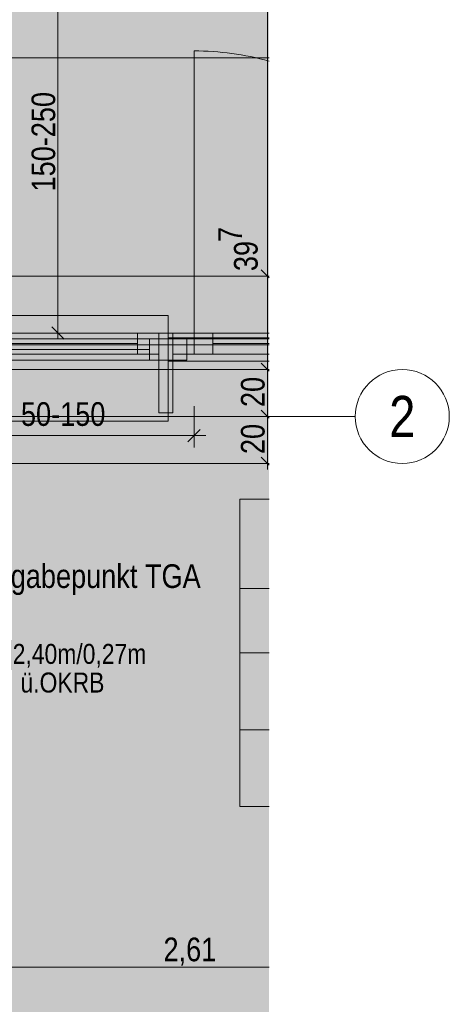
# Model space of a CAD drawing. Extents: x -620 to 300, y 62 to 1162.
# Tile 157 of 256: x 55 to 92, y 784 to 868. Entities that reach past the tile are written whole.
import ezdxf
from ezdxf.enums import TextEntityAlignment as Align
from ezdxf.lldxf.tags import DXFTag

# ---------------------------------------------------------------- set-up
doc = ezdxf.new("R2010")
doc.units = 0
doc.layers.get('0').update_dxf_attribs({"lineweight": 13})
for name, color, linetype, lineweight, true_color in [('30 -33 Aussenwände- 7 Fassade_ Elemente', 7, 'Continuous', 9, 0x00aacc), ('30 -34 Innenwände- 11 Durchbruch', 4, 'Continuous', 9, 0x00ffff), ('30 -34 Innenwände- 2 nichttragend', 7, 'Continuous', 18, 0xff7fe6), ('30 -35 Decken- 1 Konstruktion-Träger- Stahlbeton', 7, 'Continuous', 13, 0x33aa00), ('70 -72 Beschriftung- 1 Beschriftung allgemein', 7, 'Continuous', 9, 0xff6633), ('70 -75 Raumstempel- 1 Raumstempel', 7, 'Continuous', 25, 0xff6600), ('70 -76 Bemaßung- 2 Allgemein', 9, 'Continuous', 5, 0x808080), ('iwb_Layout Achsbezeichung', 1, 'Continuous', 13, 0xff0000), ('iwb_Layout BA_Markierung', 7, 'Continuous', 9, 0xbadcdc), ('iwb_Schraffur_Unterzug', 7, 'Continuous', 5, 0xffffcc)]:
    doc.layers.add(name, color=color, linetype=linetype, lineweight=lineweight, true_color=true_color)
doc.layers.add('70 -71 Achsen- 1 Gebäudeachsen', color=7, linetype='STRICHPUNKT2-A06G94XR8I', lineweight=18)
doc.styles.get("Standard").update_dxf_attribs({"font": 'ARIALN.TTF'})
tags = doc.linetypes.add('fein_strichliert-A06G94XS8I', pattern=[4, 1, -2, 1]).pattern_tags.tags
tags[8:9] = [DXFTag(74, 4), DXFTag(75, 0), DXFTag(340, '0'), DXFTag(46, 0.0), DXFTag(50, 0.0), DXFTag(44, 0.0), DXFTag(45, 0.0)]
tags[6:7] = [DXFTag(74, 4), DXFTag(75, 0), DXFTag(340, '0'), DXFTag(46, 0.0), DXFTag(50, 0.0), DXFTag(44, 0.0), DXFTag(45, 0.0)]
tags[4:5] = [DXFTag(74, 4), DXFTag(75, 0), DXFTag(340, '0'), DXFTag(46, 0.0), DXFTag(50, 0.0), DXFTag(44, 0.0), DXFTag(45, 0.0)]
tags = doc.linetypes.add('STRICHPUNKT2', pattern=[12.7, 6.35, -3.175, 0, -3.175]).pattern_tags.tags
tags[10:11] = [DXFTag(74, 4), DXFTag(75, 0), DXFTag(340, '0'), DXFTag(46, 0.0), DXFTag(50, 0.0), DXFTag(44, 0.0), DXFTag(45, 0.0)]
tags[8:9] = [DXFTag(74, 4), DXFTag(75, 0), DXFTag(340, '0'), DXFTag(46, 0.0), DXFTag(50, 0.0), DXFTag(44, 0.0), DXFTag(45, 0.0)]
tags[6:7] = [DXFTag(74, 4), DXFTag(75, 0), DXFTag(340, '0'), DXFTag(46, 0.0), DXFTag(50, 0.0), DXFTag(44, 0.0), DXFTag(45, 0.0)]
tags[4:5] = [DXFTag(74, 4), DXFTag(75, 0), DXFTag(340, '0'), DXFTag(46, 0.0), DXFTag(50, 0.0), DXFTag(44, 0.0), DXFTag(45, 0.0)]
tags = doc.linetypes.add('STRICHPUNKT2-A06G94XR8I', pattern=[12.7, 6.35, -3.175, 0, -3.175]).pattern_tags.tags
tags[10:11] = [DXFTag(74, 4), DXFTag(75, 0), DXFTag(340, '0'), DXFTag(46, 0.0), DXFTag(50, 0.0), DXFTag(44, 0.0), DXFTag(45, 0.0)]
tags[8:9] = [DXFTag(74, 4), DXFTag(75, 0), DXFTag(340, '0'), DXFTag(46, 0.0), DXFTag(50, 0.0), DXFTag(44, 0.0), DXFTag(45, 0.0)]
tags[6:7] = [DXFTag(74, 4), DXFTag(75, 0), DXFTag(340, '0'), DXFTag(46, 0.0), DXFTag(50, 0.0), DXFTag(44, 0.0), DXFTag(45, 0.0)]
tags[4:5] = [DXFTag(74, 4), DXFTag(75, 0), DXFTag(340, '0'), DXFTag(46, 0.0), DXFTag(50, 0.0), DXFTag(44, 0.0), DXFTag(45, 0.0)]

# ---------------------------------------------------------------- blocks, each defined once
blk = doc.blocks.new('Polygon-A06G94XL8I')
at = {"color": 0, "linetype": 'ByBlock', "lineweight": -2, "ltscale": 0.13}
blk.add_solid([(41.831, 86.61), (41.664, 1083.814), (76.501, 86.518), (76.501, 1083.814)], dxfattribs=at)
blk = doc.blocks.new('Referenz-A06G94XT8I')
at = {"layer": '30 -33 Aussenwände- 7 Fassade_ Elemente', "color": 0, "linetype": 'fein_strichliert-A06G94XS8I', "lineweight": -2, "ltscale": 0.13}
for p, q in [((70.12, 865.553), (70.12, 841.553)), ((51.36, 846.393), (76.501, 846.393)), ((76.501, 841.153), (67.92, 841.153)), ((69.52, 841.053), (76.501, 841.053)), ((76.501, 839.153), (67.92, 839.153))]:
    blk.add_line(p, q, dxfattribs=at)
at = {"layer": '30 -33 Aussenwände- 7 Fassade_ Elemente', "color": 0, "lineweight": -2}
for p, q in [((46.32, 843.053), (67.92, 843.053)), ((67.92, 843.053), (67.92, 841.053)), ((47.92, 841.053), (66.32, 841.053)), ((66.32, 841.053), (66.32, 839.253)), ((67.92, 841.053), (66.32, 841.053)), ((67.92, 839.253), (67.92, 841.053)), ((66.32, 840.153), (47.92, 840.153)), ((66.32, 839.253), (47.92, 839.253)), ((66.32, 839.253), (67.92, 839.253)), ((67.92, 834.053), (67.92, 839.253)), ((46.32, 834.053), (67.92, 834.053))]:
    blk.add_line(p, q, dxfattribs=at)
at = {"layer": '30 -33 Aussenwände- 7 Fassade_ Elemente', "color": 0, "linetype": 'Continuous', "lineweight": -2, "ltscale": 0.13}
for p, q in [((46.92, 841.553), (67.12, 841.553)), ((65.32, 839.753), (65.32, 841.553)), ((65.32, 841.553), (67.12, 841.553)), ((67.12, 841.553), (68.32, 841.553)), ((67.12, 834.753), (67.12, 841.553)), ((67.12, 841.553), (67.12, 839.753)), ((67.12, 841.553), (67.12, 839.753)), ((67.92, 839.253), (67.92, 841.053)), ((67.92, 841.053), (69.52, 841.053)), ((68.32, 841.553), (68.32, 834.753)), ((68.32, 841.553), (76.501, 841.553)), ((68.32, 841.553), (70.12, 841.553)), ((68.32, 839.753), (68.32, 841.553)), ((69.52, 841.053), (69.52, 839.253)), ((70.12, 839.753), (70.12, 841.553)), ((70.12, 841.553), (76.501, 841.553)), ((70.12, 841.553), (71.72, 841.553)), ((70.12, 841.553), (70.12, 839.753)), ((71.72, 841.553), (71.72, 839.753)), ((65.32, 840.653), (47.92, 840.653)), ((71.72, 840.653), (76.501, 840.653)), ((67.12, 839.753), (46.92, 839.753)), ((67.12, 839.753), (65.32, 839.753)), ((76.501, 839.753), (68.32, 839.753)), ((70.12, 839.753), (68.32, 839.753)), ((76.501, 839.753), (70.12, 839.753)), ((71.72, 839.753), (70.12, 839.753)), ((69.52, 839.253), (67.92, 839.253)), ((68.32, 834.753), (67.12, 834.753))]:
    blk.add_line(p, q, dxfattribs=at)
at = {"layer": '30 -33 Aussenwände- 7 Fassade_ Elemente', "color": 0, "linetype": 'fein_strichliert-A06G94XS8I', "lineweight": -2, "ltscale": 0.13}
blk.add_ellipse((70.12, 841.553), major_axis=(6.381, 23.136), ratio=1, start_param=0, end_param=0.269091, dxfattribs=at)
at = {"layer": '30 -34 Innenwände- 2 nichttragend', "color": 0, "lineweight": -2}
for p, q in [((76.501, 841.053), (45.82, 841.053)), ((45.82, 841.053), (76.501, 841.053)), ((45.82, 840.553), (76.501, 840.553)), ((76.501, 840.553), (45.82, 840.553))]:
    blk.add_line(p, q, dxfattribs=at)
at = {"layer": '30 -35 Decken- 1 Konstruktion-Träger- Stahlbeton', "color": 0, "linetype": 'fein_strichliert-A06G94XS8I', "lineweight": -2, "ltscale": 0.13}
for p, q in [((76.501, 838.453), (43.42, 838.453)), ((76.501, 830.453), (43.42, 830.453))]:
    blk.add_line(p, q, dxfattribs=at)
at = {"layer": '70 -71 Achsen- 1 Gebäudeachsen', "color": 0, "linetype": 'STRICHPUNKT2-A06G94XR8I', "lineweight": -2, "ltscale": 0.13}
for p, q in [((-538.631, 864.953), (76.501, 864.953)), ((-538.631, 834.453), (76.501, 834.453))]:
    blk.add_line(p, q, dxfattribs=at)
at = {"layer": '70 -75 Raumstempel- 1 Raumstempel', "color": 0, "lineweight": -2}
for p, q in [((74.015, 827.411), (74.015, 801.272)), ((76.501, 827.411), (74.015, 827.411)), ((76.501, 819.816), (74.015, 819.816)), ((74.015, 814.342), (76.501, 814.342)), ((74.015, 807.807), (76.501, 807.807)), ((76.501, 801.272), (74.015, 801.272))]:
    blk.add_line(p, q, dxfattribs=at)
at = {"layer": '70 -76 Bemaßung- 2 Allgemein', "color": 0, "linetype": 'Continuous', "lineweight": -2, "ltscale": 0.13}
for p, q in [((76.36, 847.454), (76.36, 958.893)), ((58.546, 842.614), (58.546, 872.693)), ((76.36, 847.454), (76.36, 848.514)), ((76.501, 846.253), (75.83, 846.924)), ((76.501, 846.253), (75.83, 846.924)), ((76.36, 845.893), (76.36, 847.454)), ((76.36, 845.893), (76.36, 847.454)), ((74.36, 846.393), (76.501, 846.393)), ((74.36, 846.393), (76.501, 846.393)), ((76.36, 838.453), (76.36, 846.393)), ((59.076, 841.023), (58.015, 842.084)), ((58.546, 841.053), (58.546, 842.614)), ((56.546, 841.553), (59.546, 841.553)), ((75.83, 838.984), (76.501, 838.313)), ((75.83, 838.984), (76.501, 838.313)), ((76.36, 838.953), (76.36, 837.393)), ((76.36, 838.953), (76.36, 837.393)), ((74.36, 838.453), (76.501, 838.453)), ((74.36, 838.453), (76.501, 838.453)), ((76.36, 837.393), (76.36, 836.333)), ((76.36, 835.514), (76.36, 837.393)), ((70.12, 835.326), (70.12, 831.826)), ((76.36, 833.953), (76.36, 835.514)), ((74.36, 834.453), (76.501, 834.453)), ((74.36, 834.453), (76.501, 834.453)), ((75.83, 834.984), (76.501, 834.313)), ((76.501, 834.313), (75.83, 834.984)), ((76.36, 834.953), (76.36, 833.393)), ((69.06, 832.826), (48.669, 832.826)), ((71.12, 832.826), (69.06, 832.826)), ((70.651, 833.356), (69.59, 832.295)), ((76.36, 831.514), (76.36, 833.393)), ((76.501, 830.313), (75.83, 830.984)), ((76.36, 829.953), (76.36, 831.514)), ((74.36, 830.453), (76.501, 830.453)), ((76.501, 787.607), (44.481, 787.607))]:
    blk.add_line(p, q, dxfattribs=at)
at = {"layer": '30 -34 Innenwände- 11 Durchbruch', "color": 0, "linetype": 'Continuous', "lineweight": -2, "ltscale": 0.13, "char_height": 1.7, "attachment_point": 1}
for s, insert in [('{\\fArial Narrow;WD-H/S/R}', (45.045, 815.107)), ('{\\fArial Narrow;2,40m/0,27m}', (54.695, 815.107)), ('{\\fArial Narrow;4,26m}', (49.298, 812.671)), ('{\\fArial Narrow;ü.OKRB}', (55.354, 812.671))]:
    blk.add_mtext(s, dxfattribs=dict(at, insert=insert))
at = {"layer": '70 -72 Beschriftung- 1 Beschriftung allgemein', "color": 0, "linetype": 'Continuous', "lineweight": -2, "ltscale": 0.13, "insert": (49.529, 821.881), "char_height": 2.01377, "attachment_point": 1}
blk.add_mtext('{\\fArial Narrow;Übergabepunkt TGA}', dxfattribs=at)
at = {"layer": '70 -76 Bemaßung- 2 Allgemein', "color": 0, "linetype": 'Continuous', "lineweight": -2, "ltscale": 0.13, "char_height": 2.01377, "attachment_point": 1, "rotation": 90}
for s, insert in [('{\\fArial Narrow;150-250}', (56.295, 853.598)), ('{\\fArial Narrow;7}', (72.176, 849.296)), ('{\\fArial Narrow;39}', (73.518, 846.823)), ('{\\fArial Narrow;20}', (74.109, 835.257)), ('{\\fArial Narrow;20}', (74.109, 831.257))]:
    blk.add_mtext(s, dxfattribs=dict(at, insert=insert))
at = {"layer": '70 -76 Bemaßung- 2 Allgemein', "color": 0, "linetype": 'Continuous', "lineweight": -2, "ltscale": 0.13, "char_height": 2.01377, "attachment_point": 1}
for s, insert in [('{\\fArial Narrow;50-150}', (55.395, 835.668)), ('{\\fArial Narrow;2,61}', (67.523, 790.122))]:
    blk.add_mtext(s, dxfattribs=dict(at, insert=insert))
blk = doc.blocks.new('Referenz-A06G94XV8I')
at = {"layer": 'iwb_Schraffur_Unterzug', "linetype": 'Continuous', "ltscale": 0.13}
for points in [[(-538.631, 838.453), (76.501, 838.453), (76.501, 837.533)], [(-538.631, 838.453), (76.501, 837.533), (-538.631, 836.285)], [(-538.631, 836.285), (76.501, 837.533), (76.501, 831.374)], [(-538.631, 836.285), (76.501, 831.374), (-538.631, 832.622)], [(-538.631, 832.622), (76.501, 831.374), (76.501, 830.453)], [(-538.631, 832.622), (76.501, 830.453), (-538.631, 830.453)]]:
    blk.add_solid(points, dxfattribs=at)

msp = doc.modelspace()

# ---------------------------------------------------------------- linework, layer by layer
at = {"layer": 'iwb_Layout Achsbezeichung', "linetype": 'STRICHPUNKT2', "lineweight": 13, "ltscale": 0.39}
msp.add_line((76.501, 834.453), (83.837, 834.453), dxfattribs=at)
at = {"layer": 'iwb_Layout Achsbezeichung', "ltscale": 0.39, "extrusion": (0, 0, -1)}
msp.add_circle((-87.837, 834.453), 4, dxfattribs=at)

# ---------------------------------------------------------------- block references
at = {"color": 8, "lineweight": 13, "ltscale": 0.13, "true_color": 0x808080}
msp.add_blockref('Referenz-A06G94XT8I', (0, 0), dxfattribs=at)
at = {"color": 8, "lineweight": 25, "ltscale": 0.25, "true_color": 0x808080}
msp.add_blockref('Referenz-A06G94XV8I', (0, 0), dxfattribs=at)
at = {"layer": 'iwb_Layout BA_Markierung', "ltscale": 0.13}
msp.add_blockref('Polygon-A06G94XL8I', (0, 0), dxfattribs=at)

# ---------------------------------------------------------------- texts
at = {"layer": 'iwb_Layout Achsbezeichung', "ltscale": 0.39}
msp.add_text('2', height=3.5, dxfattribs=at).set_placement((87.837, 834.453), align=Align.MIDDLE_CENTER)

doc.saveas('drawing.dxf')
